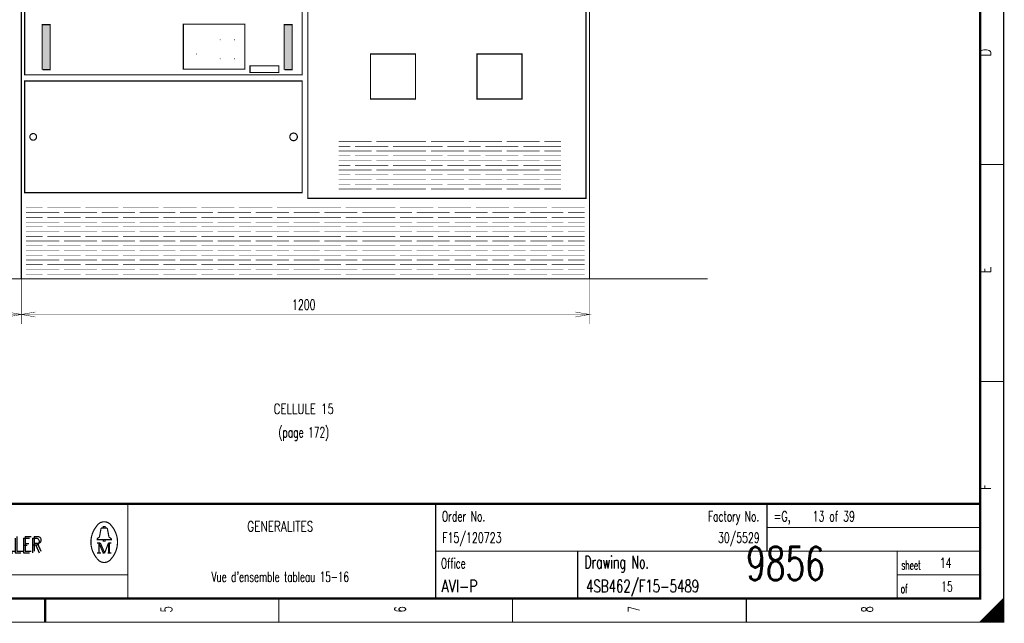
# Model space of a CAD drawing. Header units: centimetres. Extents: x 0 to 491, y -1040 to 69.
# Tile 169 of 181: x 220 to 241, y -40 to -27. Entities that reach past the tile are written whole.
import ezdxf
from ezdxf.enums import TextEntityAlignment as Align

# ---------------------------------------------------------------- set-up
doc = ezdxf.new("R2010")
doc.units = ezdxf.units.CM
doc.header["$MEASUREMENT"] = 0
doc.linetypes.add('GESTRICHELT', pattern=[3.75, 3, -0.75])
doc.layers.get('0').update_dxf_attribs({"color": 9, "linetype": 'CONTINUOUS'})
doc.styles.get("Standard").update_dxf_attribs({"font": 'romans.shx', "bigfont": 'TXT.shx'})

msp = doc.modelspace()

# ---------------------------------------------------------------- linework, layer by layer
at = {"color": 0, "flags": 128}
for points, const_width in [([(200, -25.75), (200, -11.5), (240.5, -11.5), (240.5, -40), (200, -40), (200, -25.75)], 0.025), ([(220.2, -28.33), (220.36, -28.33), (220.36, -27.38), (220.19, -27.38), (220.19, -28.33)], 0.025), ([(225.31, -28.33), (225.47, -28.33), (225.47, -27.38), (225.3, -27.38), (225.3, -28.33)], 0.025), ([(223.95, -27.7), (223.95, -27.69), (223.95, -27.71), (223.95, -27.7), (223.94, -27.7), (223.96, -27.7)], 0.01), ([(224.25, -27.7), (224.25, -27.69), (224.25, -27.71), (224.25, -27.7), (224.24, -27.7), (224.26, -27.7)], 0.01), ([(223.45, -28), (223.45, -27.99), (223.45, -28.01), (223.45, -28), (223.44, -28), (223.46, -28)], 0.01), ([(223.95, -28.1), (223.95, -28.09), (223.95, -28.11), (223.95, -28.1), (223.94, -28.1), (223.96, -28.1)], 0.01), ([(224.25, -28.1), (224.25, -28.09), (224.25, -28.11), (224.25, -28.1), (224.24, -28.1), (224.26, -28.1)], 0.01), ([(225.75, -32.75), (219.75, -32.75), (219.75, -30.25)], 0.01), ([(207.75, -32.75), (207.75, -33.701), (207.75, -33.501), (208.045, -33.554), (207.75, -33.501), (208.045, -33.45), (207.75, -33.501), (219.75, -33.501), (219.454, -33.45), (219.75, -33.501), (219.454, -33.554), (219.75, -33.501), (219.75, -33.701), (219.75, -32.75)], 0.01), ([(219.75, -32.75), (219.75, -33.701), (219.75, -33.501), (220.045, -33.554), (219.75, -33.501), (220.045, -33.45), (219.75, -33.501), (231.75, -33.501), (231.454, -33.45), (231.75, -33.501), (231.454, -33.554), (231.75, -33.501), (231.75, -33.701), (231.75, -32.75)], 0.01), ([(221.48, -38.26), (221.35, -38.26), (221.35, -38.24), (221.4, -38.2), (221.43, -38.04)], 0.025), ([(221.48, -38.01), (221.48, -37.98), (221.52, -37.98), (221.52, -38.01)], 0.025), ([(221.52, -38.26), (221.65, -38.26), (221.65, -38.24), (221.6, -38.2), (221.57, -38.04)], 0.025), ([(221.39, -38.33), (221.39, -38.54), (221.35, -38.54)], 0.025), ([(221.39, -38.33), (221.48, -38.54), (221.51, -38.54)], 0.025), ([(240.475, -39.525), (240.475, -40), (240.45, -40), (240.45, -39.55), (240.425, -39.575), (240.425, -40), (240.4, -40), (240.4, -39.6), (240.375, -39.625), (240.375, -40), (240.35, -40), (240.35, -39.65), (240.325, -39.675), (240.325, -40), (240.3, -40)], 0.025), ([(240.3, -40), (240.3, -39.7), (240.275, -39.725), (240.275, -40), (240.25, -40), (240.25, -39.75), (240.225, -39.775), (240.225, -40), (240.2, -40), (240.2, -39.8), (240.175, -39.825), (240.175, -40), (240.15, -40), (240.15, -39.85), (240.125, -39.875)], 0.025), ([(240.125, -39.875), (240.125, -40), (240.1, -40), (240.1, -39.9), (240.075, -39.925), (240.075, -40), (240.05, -40), (240.05, -39.95), (240.025, -39.975), (240.025, -40)], 0.025)]:
    msp.add_lwpolyline(points, dxfattribs=dict(at, const_width=const_width))
for points, const_width in [([(200, -11.5), (240.5, -11.5), (240.5, -40), (200, -40)], 0.025), ([(200.5, -12), (240, -12), (240, -39.5), (200.5, -39.5)], 0.05), ([(200.5, -12), (240, -12), (240, -39.5), (200.5, -39.5)], 0.025), ([(225.8, -16.05), (231.675, -16.05), (231.675, -31.05), (225.8, -31.05)], 0.025), ([(219.82, -26.08), (225.68, -26.08), (225.68, -28.44), (219.82, -28.44)], 0.025), ([(223.17, -28.32), (224.47, -28.32), (224.47, -27.37), (223.17, -27.37)], 0.025), ([(224.58, -28.39), (225.19, -28.39), (225.19, -28.25), (224.58, -28.25)], 0.025), ([(219.82, -28.57), (225.68, -28.57), (225.68, -30.93), (219.82, -30.93)], 0.025), ([(221.48, -38.26), (221.52, -38.26), (221.52, -38.29), (221.48, -38.29)], 0.025)]:
    msp.add_lwpolyline(points, close=True, dxfattribs=dict(at, const_width=const_width))
at = {"color": 0}
for points, const_width in [([(219.75, -15.75), (219.75, -32.75)], 0.025), ([(219.75, -32.75), (219.75, -15.75)], 0.025), ([(231.75, -15.75), (231.75, -32.75)], 0.025), ([(226.45, -29.85), (227.15, -29.85)], 0.01), ([(226.45, -29.95), (226.7, -29.95)], 0.01), ([(226.8, -29.95), (227.5, -29.95)], 0.01), ([(227.25, -29.85), (227.95, -29.85)], 0.01), ([(227.6, -29.85), (228.3, -29.85)], 0.01), ([(227.6, -29.95), (227.85, -29.95)], 0.01), ([(227.6, -29.95), (228.3, -29.95)], 0.01), ([(227.95, -29.95), (228.65, -29.95)], 0.01), ([(228.4, -29.85), (229.1, -29.85)], 0.01), ([(228.75, -29.95), (229.45, -29.95)], 0.01), ([(229.2, -29.85), (229.9, -29.85)], 0.01), ([(229.55, -29.95), (230.25, -29.95)], 0.01), ([(230, -29.85), (230.7, -29.85)], 0.01), ([(230.35, -29.95), (231.05, -29.95)], 0.01), ([(230.8, -29.85), (231.15, -29.85)], 0.01), ([(230.8, -29.95), (231.15, -29.95)], 0.01), ([(226.45, -30.05), (227.15, -30.05)], 0.01), ([(226.45, -30.15), (226.7, -30.15)], 0.01), ([(226.8, -30.15), (227.5, -30.15)], 0.01), ([(227.25, -30.05), (227.95, -30.05)], 0.01), ([(227.6, -30.05), (228.3, -30.05)], 0.01), ([(227.6, -30.15), (227.85, -30.15)], 0.01), ([(227.6, -30.15), (228.3, -30.15)], 0.01), ([(227.95, -30.15), (228.65, -30.15)], 0.01), ([(228.4, -30.05), (229.1, -30.05)], 0.01), ([(228.75, -30.15), (229.45, -30.15)], 0.01), ([(229.2, -30.05), (229.9, -30.05)], 0.01), ([(229.55, -30.15), (230.25, -30.15)], 0.01), ([(230, -30.05), (230.7, -30.05)], 0.01), ([(230.35, -30.15), (231.05, -30.15)], 0.01), ([(230.8, -30.05), (231.15, -30.05)], 0.01), ([(230.8, -30.15), (231.15, -30.15)], 0.01), ([(226.45, -30.25), (227.15, -30.25)], 0.01), ([(226.45, -30.35), (226.7, -30.35)], 0.01), ([(226.8, -30.35), (227.5, -30.35)], 0.01), ([(227.25, -30.25), (227.95, -30.25)], 0.01), ([(227.6, -30.25), (228.3, -30.25)], 0.01), ([(227.6, -30.35), (227.85, -30.35)], 0.01), ([(227.6, -30.35), (228.3, -30.35)], 0.01), ([(227.95, -30.35), (228.65, -30.35)], 0.01), ([(228.4, -30.25), (229.1, -30.25)], 0.01), ([(228.75, -30.35), (229.45, -30.35)], 0.01), ([(229.2, -30.25), (229.9, -30.25)], 0.01), ([(229.55, -30.35), (230.25, -30.35)], 0.01), ([(230, -30.25), (230.7, -30.25)], 0.01), ([(230.35, -30.35), (231.05, -30.35)], 0.01), ([(230.8, -30.25), (231.15, -30.25)], 0.01), ([(230.8, -30.35), (231.15, -30.35)], 0.01), ([(240.5, -30.333), (240, -30.333)], 0.025), ([(226.45, -30.45), (227.15, -30.45)], 0.01), ([(226.45, -30.55), (226.7, -30.55)], 0.01), ([(226.8, -30.55), (227.5, -30.55)], 0.01), ([(227.25, -30.45), (227.95, -30.45)], 0.01), ([(227.6, -30.45), (228.3, -30.45)], 0.01), ([(227.6, -30.55), (227.85, -30.55)], 0.01), ([(227.6, -30.55), (228.3, -30.55)], 0.01), ([(227.95, -30.55), (228.65, -30.55)], 0.01), ([(228.4, -30.45), (229.1, -30.45)], 0.01), ([(228.75, -30.55), (229.45, -30.55)], 0.01), ([(229.2, -30.45), (229.9, -30.45)], 0.01), ([(229.55, -30.55), (230.25, -30.55)], 0.01), ([(230, -30.45), (230.7, -30.45)], 0.01), ([(230.35, -30.55), (231.05, -30.55)], 0.01), ([(230.8, -30.45), (231.15, -30.45)], 0.01), ([(230.8, -30.55), (231.15, -30.55)], 0.01), ([(226.45, -30.65), (227.15, -30.65)], 0.01), ([(226.45, -30.75), (226.7, -30.75)], 0.01), ([(226.8, -30.75), (227.5, -30.75)], 0.01), ([(227.25, -30.65), (227.95, -30.65)], 0.01), ([(227.6, -30.65), (228.3, -30.65)], 0.01), ([(227.6, -30.75), (227.85, -30.75)], 0.01), ([(227.6, -30.75), (228.3, -30.75)], 0.01), ([(227.95, -30.75), (228.65, -30.75)], 0.01), ([(228.4, -30.65), (229.1, -30.65)], 0.01), ([(228.75, -30.75), (229.45, -30.75)], 0.01), ([(229.2, -30.65), (229.9, -30.65)], 0.01), ([(229.55, -30.75), (230.25, -30.75)], 0.01), ([(230, -30.65), (230.7, -30.65)], 0.01), ([(230.35, -30.75), (231.05, -30.75)], 0.01), ([(230.8, -30.65), (231.15, -30.65)], 0.01), ([(230.8, -30.75), (231.15, -30.75)], 0.01), ([(226.45, -30.85), (227.15, -30.85)], 0.01), ([(227.25, -30.85), (227.95, -30.85)], 0.01), ([(227.6, -30.85), (228.3, -30.85)], 0.01), ([(228.4, -30.85), (229.1, -30.85)], 0.01), ([(229.2, -30.85), (229.9, -30.85)], 0.01), ([(230, -30.85), (230.7, -30.85)], 0.01), ([(230.8, -30.85), (231.15, -30.85)], 0.01), ([(219.85, -31.25), (220.2, -31.25)], 0.01), ([(219.85, -31.35), (220.55, -31.35)], 0.01), ([(220.3, -31.25), (221, -31.25)], 0.01), ([(220.65, -31.35), (221.35, -31.35)], 0.01), ([(221.1, -31.25), (221.8, -31.25)], 0.01), ([(221.45, -31.35), (222.15, -31.35)], 0.01), ([(221.9, -31.25), (222.6, -31.25)], 0.01), ([(222.25, -31.35), (222.95, -31.35)], 0.01), ([(222.3, -31.25), (222.65, -31.25)], 0.01), ([(222.3, -31.35), (223, -31.35)], 0.01), ([(222.75, -31.25), (223.45, -31.25)], 0.01), ([(223.1, -31.35), (223.8, -31.35)], 0.01), ([(223.55, -31.25), (224.25, -31.25)], 0.01), ([(223.9, -31.35), (224.6, -31.35)], 0.01), ([(224.35, -31.25), (225.05, -31.25)], 0.01), ([(224.7, -31.35), (225.4, -31.35)], 0.01), ([(225.15, -31.25), (225.85, -31.25)], 0.01), ([(225.5, -31.35), (225.85, -31.35)], 0.01), ([(225.8, -31.25), (226.5, -31.25)], 0.01), ([(225.8, -31.35), (226.05, -31.35)], 0.01), ([(226.15, -31.35), (226.85, -31.35)], 0.01), ([(226.6, -31.25), (227.3, -31.25)], 0.01), ([(226.95, -31.25), (227.65, -31.25)], 0.01), ([(226.95, -31.35), (227.2, -31.35)], 0.01), ([(226.95, -31.35), (227.65, -31.35)], 0.01), ([(227.3, -31.35), (228, -31.35)], 0.01), ([(227.75, -31.25), (228.45, -31.25)], 0.01), ([(228.1, -31.35), (228.8, -31.35)], 0.01), ([(228.55, -31.25), (229.25, -31.25)], 0.01), ([(228.9, -31.35), (229.6, -31.35)], 0.01), ([(229.35, -31.25), (230.05, -31.25)], 0.01), ([(229.7, -31.35), (230.4, -31.35)], 0.01), ([(230.15, -31.25), (230.85, -31.25)], 0.01), ([(230.5, -31.35), (231.2, -31.35)], 0.01), ([(230.95, -31.25), (231.65, -31.25)], 0.01), ([(231.3, -31.35), (231.65, -31.35)], 0.01), ([(219.85, -31.45), (220.2, -31.45)], 0.01), ([(219.85, -31.55), (220.55, -31.55)], 0.01), ([(220.3, -31.45), (221, -31.45)], 0.01), ([(220.65, -31.55), (221.35, -31.55)], 0.01), ([(221.1, -31.45), (221.8, -31.45)], 0.01), ([(221.45, -31.55), (222.15, -31.55)], 0.01), ([(221.9, -31.45), (222.6, -31.45)], 0.01), ([(222.25, -31.55), (222.95, -31.55)], 0.01), ([(222.3, -31.45), (222.65, -31.45)], 0.01), ([(222.3, -31.55), (223, -31.55)], 0.01), ([(222.75, -31.45), (223.45, -31.45)], 0.01), ([(223.1, -31.55), (223.8, -31.55)], 0.01), ([(223.55, -31.45), (224.25, -31.45)], 0.01), ([(223.9, -31.55), (224.6, -31.55)], 0.01), ([(224.35, -31.45), (225.05, -31.45)], 0.01), ([(224.7, -31.55), (225.4, -31.55)], 0.01), ([(225.15, -31.45), (225.85, -31.45)], 0.01), ([(225.5, -31.55), (225.85, -31.55)], 0.01), ([(225.8, -31.45), (226.5, -31.45)], 0.01), ([(225.8, -31.55), (226.05, -31.55)], 0.01), ([(226.15, -31.55), (226.85, -31.55)], 0.01), ([(226.6, -31.45), (227.3, -31.45)], 0.01), ([(226.95, -31.45), (227.65, -31.45)], 0.01), ([(226.95, -31.55), (227.2, -31.55)], 0.01), ([(226.95, -31.55), (227.65, -31.55)], 0.01), ([(227.3, -31.55), (228, -31.55)], 0.01), ([(227.75, -31.45), (228.45, -31.45)], 0.01), ([(228.1, -31.55), (228.8, -31.55)], 0.01), ([(228.55, -31.45), (229.25, -31.45)], 0.01), ([(228.9, -31.55), (229.6, -31.55)], 0.01), ([(229.35, -31.45), (230.05, -31.45)], 0.01), ([(229.7, -31.55), (230.4, -31.55)], 0.01), ([(230.15, -31.45), (230.85, -31.45)], 0.01), ([(230.5, -31.55), (231.2, -31.55)], 0.01), ([(230.95, -31.45), (231.65, -31.45)], 0.01), ([(231.3, -31.55), (231.65, -31.55)], 0.01), ([(219.85, -31.65), (220.2, -31.65)], 0.01), ([(219.85, -31.75), (220.55, -31.75)], 0.01), ([(220.3, -31.65), (221, -31.65)], 0.01), ([(220.65, -31.75), (221.35, -31.75)], 0.01), ([(221.1, -31.65), (221.8, -31.65)], 0.01), ([(221.45, -31.75), (222.15, -31.75)], 0.01), ([(221.9, -31.65), (222.6, -31.65)], 0.01), ([(222.25, -31.75), (222.95, -31.75)], 0.01), ([(222.3, -31.65), (222.65, -31.65)], 0.01), ([(222.3, -31.75), (223, -31.75)], 0.01), ([(222.75, -31.65), (223.45, -31.65)], 0.01), ([(223.1, -31.75), (223.8, -31.75)], 0.01), ([(223.55, -31.65), (224.25, -31.65)], 0.01), ([(223.9, -31.75), (224.6, -31.75)], 0.01), ([(224.35, -31.65), (225.05, -31.65)], 0.01), ([(224.7, -31.75), (225.4, -31.75)], 0.01), ([(225.15, -31.65), (225.85, -31.65)], 0.01), ([(225.5, -31.75), (225.85, -31.75)], 0.01), ([(225.8, -31.65), (226.5, -31.65)], 0.01), ([(225.8, -31.75), (226.05, -31.75)], 0.01), ([(226.15, -31.75), (226.85, -31.75)], 0.01), ([(226.6, -31.65), (227.3, -31.65)], 0.01), ([(226.95, -31.65), (227.65, -31.65)], 0.01), ([(226.95, -31.75), (227.2, -31.75)], 0.01), ([(226.95, -31.75), (227.65, -31.75)], 0.01), ([(227.3, -31.75), (228, -31.75)], 0.01), ([(227.75, -31.65), (228.45, -31.65)], 0.01), ([(228.1, -31.75), (228.8, -31.75)], 0.01), ([(228.55, -31.65), (229.25, -31.65)], 0.01), ([(228.9, -31.75), (229.6, -31.75)], 0.01), ([(229.35, -31.65), (230.05, -31.65)], 0.01), ([(229.7, -31.75), (230.4, -31.75)], 0.01), ([(230.15, -31.65), (230.85, -31.65)], 0.01), ([(230.5, -31.75), (231.2, -31.75)], 0.01), ([(230.95, -31.65), (231.65, -31.65)], 0.01), ([(231.3, -31.75), (231.65, -31.75)], 0.01), ([(219.85, -31.85), (220.2, -31.85)], 0.01), ([(219.85, -31.95), (220.55, -31.95)], 0.01), ([(220.3, -31.85), (221, -31.85)], 0.01), ([(220.65, -31.95), (221.35, -31.95)], 0.01), ([(221.1, -31.85), (221.8, -31.85)], 0.01), ([(221.45, -31.95), (222.15, -31.95)], 0.01), ([(221.9, -31.85), (222.6, -31.85)], 0.01), ([(222.25, -31.95), (222.95, -31.95)], 0.01), ([(222.3, -31.85), (222.65, -31.85)], 0.01), ([(222.3, -31.95), (223, -31.95)], 0.01), ([(222.75, -31.85), (223.45, -31.85)], 0.01), ([(223.1, -31.95), (223.8, -31.95)], 0.01), ([(223.55, -31.85), (224.25, -31.85)], 0.01), ([(223.9, -31.95), (224.6, -31.95)], 0.01), ([(224.35, -31.85), (225.05, -31.85)], 0.01), ([(224.7, -31.95), (225.4, -31.95)], 0.01), ([(225.15, -31.85), (225.85, -31.85)], 0.01), ([(225.5, -31.95), (225.85, -31.95)], 0.01), ([(225.8, -31.85), (226.5, -31.85)], 0.01), ([(225.8, -31.95), (226.05, -31.95)], 0.01), ([(226.15, -31.95), (226.85, -31.95)], 0.01), ([(226.6, -31.85), (227.3, -31.85)], 0.01), ([(226.95, -31.85), (227.65, -31.85)], 0.01), ([(226.95, -31.95), (227.2, -31.95)], 0.01), ([(226.95, -31.95), (227.65, -31.95)], 0.01), ([(227.3, -31.95), (228, -31.95)], 0.01), ([(227.75, -31.85), (228.45, -31.85)], 0.01), ([(228.1, -31.95), (228.8, -31.95)], 0.01), ([(228.55, -31.85), (229.25, -31.85)], 0.01), ([(228.9, -31.95), (229.6, -31.95)], 0.01), ([(229.35, -31.85), (230.05, -31.85)], 0.01), ([(229.7, -31.95), (230.4, -31.95)], 0.01), ([(230.15, -31.85), (230.85, -31.85)], 0.01), ([(230.5, -31.95), (231.2, -31.95)], 0.01), ([(230.95, -31.85), (231.65, -31.85)], 0.01), ([(231.3, -31.95), (231.65, -31.95)], 0.01), ([(219.85, -32.05), (220.2, -32.05)], 0.01), ([(219.85, -32.15), (220.55, -32.15)], 0.01), ([(220.3, -32.05), (221, -32.05)], 0.01), ([(220.65, -32.15), (221.35, -32.15)], 0.01), ([(221.1, -32.05), (221.8, -32.05)], 0.01), ([(221.45, -32.15), (222.15, -32.15)], 0.01), ([(221.9, -32.05), (222.6, -32.05)], 0.01), ([(222.25, -32.15), (222.95, -32.15)], 0.01), ([(222.3, -32.05), (222.65, -32.05)], 0.01), ([(222.3, -32.15), (223, -32.15)], 0.01), ([(222.75, -32.05), (223.45, -32.05)], 0.01), ([(223.1, -32.15), (223.8, -32.15)], 0.01), ([(223.55, -32.05), (224.25, -32.05)], 0.01), ([(223.9, -32.15), (224.6, -32.15)], 0.01), ([(224.35, -32.05), (225.05, -32.05)], 0.01), ([(224.7, -32.15), (225.4, -32.15)], 0.01), ([(225.15, -32.05), (225.85, -32.05)], 0.01), ([(225.5, -32.15), (225.85, -32.15)], 0.01), ([(225.8, -32.05), (226.5, -32.05)], 0.01), ([(225.8, -32.15), (226.05, -32.15)], 0.01), ([(226.15, -32.15), (226.85, -32.15)], 0.01), ([(226.6, -32.05), (227.3, -32.05)], 0.01), ([(226.95, -32.05), (227.65, -32.05)], 0.01), ([(226.95, -32.15), (227.2, -32.15)], 0.01), ([(226.95, -32.15), (227.65, -32.15)], 0.01), ([(227.3, -32.15), (228, -32.15)], 0.01), ([(227.75, -32.05), (228.45, -32.05)], 0.01), ([(228.1, -32.15), (228.8, -32.15)], 0.01), ([(228.55, -32.05), (229.25, -32.05)], 0.01), ([(228.9, -32.15), (229.6, -32.15)], 0.01), ([(229.35, -32.05), (230.05, -32.05)], 0.01), ([(229.7, -32.15), (230.4, -32.15)], 0.01), ([(230.15, -32.05), (230.85, -32.05)], 0.01), ([(230.5, -32.15), (231.2, -32.15)], 0.01), ([(230.95, -32.05), (231.65, -32.05)], 0.01), ([(231.3, -32.15), (231.65, -32.15)], 0.01), ([(219.85, -32.25), (220.2, -32.25)], 0.01), ([(219.85, -32.35), (220.55, -32.35)], 0.01), ([(220.3, -32.25), (221, -32.25)], 0.01), ([(220.65, -32.35), (221.35, -32.35)], 0.01), ([(221.1, -32.25), (221.8, -32.25)], 0.01), ([(221.45, -32.35), (222.15, -32.35)], 0.01), ([(221.9, -32.25), (222.6, -32.25)], 0.01), ([(222.25, -32.35), (222.95, -32.35)], 0.01), ([(222.3, -32.25), (222.65, -32.25)], 0.01), ([(222.3, -32.35), (223, -32.35)], 0.01), ([(222.75, -32.25), (223.45, -32.25)], 0.01), ([(223.1, -32.35), (223.8, -32.35)], 0.01), ([(223.55, -32.25), (224.25, -32.25)], 0.01), ([(223.9, -32.35), (224.6, -32.35)], 0.01), ([(224.35, -32.25), (225.05, -32.25)], 0.01), ([(224.7, -32.35), (225.4, -32.35)], 0.01), ([(225.15, -32.25), (225.85, -32.25)], 0.01), ([(225.5, -32.35), (225.85, -32.35)], 0.01), ([(225.8, -32.25), (226.5, -32.25)], 0.01), ([(225.8, -32.35), (226.05, -32.35)], 0.01), ([(226.15, -32.35), (226.85, -32.35)], 0.01), ([(226.6, -32.25), (227.3, -32.25)], 0.01), ([(226.95, -32.25), (227.65, -32.25)], 0.01), ([(226.95, -32.35), (227.2, -32.35)], 0.01), ([(226.95, -32.35), (227.65, -32.35)], 0.01), ([(227.3, -32.35), (228, -32.35)], 0.01), ([(227.75, -32.25), (228.45, -32.25)], 0.01), ([(228.1, -32.35), (228.8, -32.35)], 0.01), ([(228.55, -32.25), (229.25, -32.25)], 0.01), ([(228.9, -32.35), (229.6, -32.35)], 0.01), ([(229.35, -32.25), (230.05, -32.25)], 0.01), ([(229.7, -32.35), (230.4, -32.35)], 0.01), ([(230.15, -32.25), (230.85, -32.25)], 0.01), ([(230.5, -32.35), (231.2, -32.35)], 0.01), ([(230.95, -32.25), (231.65, -32.25)], 0.01), ([(231.3, -32.35), (231.65, -32.35)], 0.01), ([(219.85, -32.45), (220.2, -32.45)], 0.01), ([(219.85, -32.55), (220.55, -32.55)], 0.01), ([(219.85, -32.65), (220.2, -32.65)], 0.01), ([(220.3, -32.45), (221, -32.45)], 0.01), ([(220.3, -32.65), (221, -32.65)], 0.01), ([(220.65, -32.55), (221.35, -32.55)], 0.01), ([(221.1, -32.45), (221.8, -32.45)], 0.01), ([(221.1, -32.65), (221.8, -32.65)], 0.01), ([(221.45, -32.55), (222.15, -32.55)], 0.01), ([(221.9, -32.45), (222.6, -32.45)], 0.01), ([(221.9, -32.65), (222.6, -32.65)], 0.01), ([(222.25, -32.55), (222.95, -32.55)], 0.01), ([(222.3, -32.45), (222.65, -32.45)], 0.01), ([(222.3, -32.55), (223, -32.55)], 0.01), ([(222.3, -32.65), (222.65, -32.65)], 0.01), ([(222.75, -32.45), (223.45, -32.45)], 0.01), ([(222.75, -32.65), (223.45, -32.65)], 0.01), ([(223.1, -32.55), (223.8, -32.55)], 0.01), ([(223.55, -32.45), (224.25, -32.45)], 0.01), ([(223.55, -32.65), (224.25, -32.65)], 0.01), ([(223.9, -32.55), (224.6, -32.55)], 0.01), ([(224.35, -32.45), (225.05, -32.45)], 0.01), ([(224.35, -32.65), (225.05, -32.65)], 0.01), ([(224.7, -32.55), (225.4, -32.55)], 0.01), ([(225.15, -32.45), (225.85, -32.45)], 0.01), ([(225.15, -32.65), (225.85, -32.65)], 0.01), ([(225.5, -32.55), (225.85, -32.55)], 0.01), ([(225.8, -32.45), (226.5, -32.45)], 0.01), ([(225.8, -32.55), (226.05, -32.55)], 0.01), ([(225.8, -32.65), (226.5, -32.65)], 0.01), ([(226.15, -32.55), (226.85, -32.55)], 0.01), ([(226.6, -32.45), (227.3, -32.45)], 0.01), ([(226.6, -32.65), (227.3, -32.65)], 0.01), ([(226.95, -32.45), (227.65, -32.45)], 0.01), ([(226.95, -32.55), (227.2, -32.55)], 0.01), ([(226.95, -32.55), (227.65, -32.55)], 0.01), ([(226.95, -32.65), (227.65, -32.65)], 0.01), ([(227.3, -32.55), (228, -32.55)], 0.01), ([(227.75, -32.45), (228.45, -32.45)], 0.01), ([(227.75, -32.65), (228.45, -32.65)], 0.01), ([(228.1, -32.55), (228.8, -32.55)], 0.01), ([(228.55, -32.45), (229.25, -32.45)], 0.01), ([(228.55, -32.65), (229.25, -32.65)], 0.01), ([(228.9, -32.55), (229.6, -32.55)], 0.01), ([(229.35, -32.45), (230.05, -32.45)], 0.01), ([(229.35, -32.65), (230.05, -32.65)], 0.01), ([(229.7, -32.55), (230.4, -32.55)], 0.01), ([(230.15, -32.45), (230.85, -32.45)], 0.01), ([(230.15, -32.65), (230.85, -32.65)], 0.01), ([(230.5, -32.55), (231.2, -32.55)], 0.01), ([(230.95, -32.45), (231.65, -32.45)], 0.01), ([(230.95, -32.65), (231.65, -32.65)], 0.01), ([(231.3, -32.55), (231.65, -32.55)], 0.01), ([(211, -32.75), (219.75, -32.75)], 0.025), ([(219.75, -32.75), (223.75, -32.75)], 0.025), ([(223, -32.75), (231.75, -32.75)], 0.025), ([(225.75, -32.75), (228.25, -32.75)], 0.01), ([(240.5, -34.917), (240, -34.917)], 0.025), ([(240, -37.5), (200.5, -37.5)], 0.05), ([(222, -37.5), (222, -39.5)], 0.025), ([(228.5, -37.5), (228.5, -39.5)], 0.025), ([(235.5, -37.5), (235.5, -38.5)], 0.025), ([(221.46, -38.01), (221.55, -38.01)], 0.025), ([(235.5, -38), (240, -38)], 0.025), ([(221.35, -38.33), (221.42, -38.33)], 0.025), ([(221.42, -38.33), (221.51, -38.54)], 0.025), ([(221.51, -38.54), (221.59, -38.33)], 0.025), ([(221.59, -38.54), (221.59, -38.33)], 0.025), ([(221.59, -38.33), (221.65, -38.33)], 0.025), ([(221.61, -38.33), (221.61, -38.54)], 0.025), ([(221.39, -38.54), (221.43, -38.54)], 0.025), ([(221.65, -38.54), (221.57, -38.54)], 0.025), ([(228.5, -38.5), (240, -38.5)], 0.025), ([(231.5, -38.5), (231.5, -39.5)], 0.025), ([(238.25, -38.5), (238.25, -39.5)], 0.025), ([(200.5, -39), (222, -39)], 0.025), ([(238.25, -39), (240, -39)], 0.025), ([(220.25, -39.5), (220.25, -40)], 0.05), ([(220.25, -40), (220.25, -39.5)], 0.025), ([(225.188, -40), (225.188, -39.5)], 0.025), ([(230.125, -40), (230.125, -39.5)], 0.025), ([(235.062, -40), (235.062, -39.5)], 0.025), ([(240.5, -39.5), (240, -40)], 0.025)]:
    msp.add_lwpolyline(points, dxfattribs=dict(at, const_width=const_width))
at = {"color": 0, "linetype": 'GESTRICHELT', "const_width": 0.025, "flags": 128}
for points in [[(227.125, -28), (228.075, -28), (228.075, -28.95), (227.125, -28.95)], [(229.375, -28), (230.325, -28), (230.325, -28.95), (229.375, -28.95)]]:
    msp.add_lwpolyline(points, close=True, dxfattribs=at)
at = {"color": 0, "const_width": 0.025, "flags": 128}
for points in [[(220.07, -29.75, 1), (219.93, -29.75, 1)], [(225.58, -29.75, 1), (225.42, -29.75, 1)]]:
    msp.add_lwpolyline(points, format="xyb", close=True, dxfattribs=at)
at = {"color": 0, "linetype": 'GESTRICHELT', "const_width": 0.025}
msp.add_lwpolyline([(231.75, -32.75), (234.25, -32.75)], dxfattribs=at)
at = {"color": 0, "const_width": 0.025, "flags": 128}
for points in [[(221.35, -37.961, 0.373815), (221.349, -38.657, 0.373815)], [(221.649, -37.96, 0.530775), (221.351, -37.959, 0.530775)], [(221.46, -38.01, 0.414214), (221.43, -38.04, 0.414214)], [(221.57, -38.04, 0.414214), (221.54, -38.01, 0.414214)], [(221.65, -38.66, 0.378582), (221.646, -37.956, 0.378582)], [(221.35, -38.66, 0.532213), (221.649, -38.661, 0.532213)]]:
    msp.add_lwpolyline(points, format="xyb", dxfattribs=at)
at = {"color": 0}
for points in [[(220.19, -27.38), (220.36, -27.38), (220.19, -28.33), (220.36, -28.33)], [(225.3, -27.38), (225.47, -27.38), (225.3, -28.33), (225.47, -28.33)]]:
    msp.add_solid(points, dxfattribs=at)

# ---------------------------------------------------------------- texts
at = {"color": 0, "width": 0.76}
for s, p in [('D', (239.992, -28.053)), ('E', (239.991, -32.632)), ('F', (239.991, -37.21))]:
    msp.add_text(s, height=0.238, rotation=90, dxfattribs=at).set_placement(p, align=Align.TOP_LEFT)
at = {"color": 0}
for s, height, width, p in [('1200', 0.2143, 0.672, (225.716, -33.186)), ('CELLULE 15', 0.2143, 0.736, (225.716, -35.386)), ('(page 172)', 0.2143, 0.6504, (225.716, -35.883)), ('GENERALITES', 0.21431, 0.76, (225.219, -37.87)), ("Vue d'ensemble tableau 15-16", 0.21431, 0.633143, (225.219, -38.935))]:
    msp.add_text(s, height=height, dxfattribs=dict(at, width=width)).set_placement(p, align=Align.TOP_CENTER)
for s, height, width, p in [('Order No.', 0.2143, 0.656889, (228.633, -37.658)), ('=G,    13 of 39', 0.21431, 0.681067, (235.641, -37.658)), ('OELLER', 0.3096, 0.76, (218.996, -38.225)), ('OELLER', 0.3096, 0.76, (218.996, -38.225)), ('OELLER', 0.3096, 0.76, (219.032, -38.19)), ('Office', 0.2143, 0.626667, (228.615, -38.651)), ('Drawing No.', 0.26194, 0.646545, (231.643, -38.602)), ('sheet', 0.1905, 0.6, (238.338, -38.701)), ('of', 0.1905, 0.6, (238.323, -39.198))]:
    msp.add_text(s, height=height, dxfattribs=dict(at, width=width)).set_placement(p, align=Align.TOP_LEFT)
at = {"color": 0, "width": 0.646545}
msp.add_text('Factory No.', height=0.21431, dxfattribs=at).set_placement((235.335, -37.658), align=Align.TOP_RIGHT)
at = {"color": 0}
for s, height, width, p in [('F15/120723', 0.2143, 0.6832, (228.639, -38.389)), ('9856', 0.7, 0.6928, (235.058, -39.322)), ('14', 0.2143, 0.672, (239.15, -38.921)), ('4SB462/F15-5489', 0.26194, 0.6928, (231.679, -39.449)), ('AVI-P', 0.2619, 0.7472, (228.624, -39.449)), ('15', 0.2143, 0.672, (239.177, -39.418))]:
    msp.add_text(s, height=height, dxfattribs=dict(at, width=width)).set_placement(p, align=Align.BOTTOM_LEFT)
at = {"color": 0, "width": 0.675429}
msp.add_text('30/5529', height=0.2143, dxfattribs=at).set_placement((235.346, -38.389), align=Align.BOTTOM_RIGHT)
at = {"color": 0, "width": 0.672}
for s, p in [('5', (222.699, -39.73)), ('6', (227.632, -39.73)), ('7', (232.566, -39.73)), ('8', (237.499, -39.73))]:
    msp.add_text(s, height=0.238, rotation=90, dxfattribs=at).set_placement(p, align=Align.TOP_CENTER)

doc.saveas('drawing.dxf')
